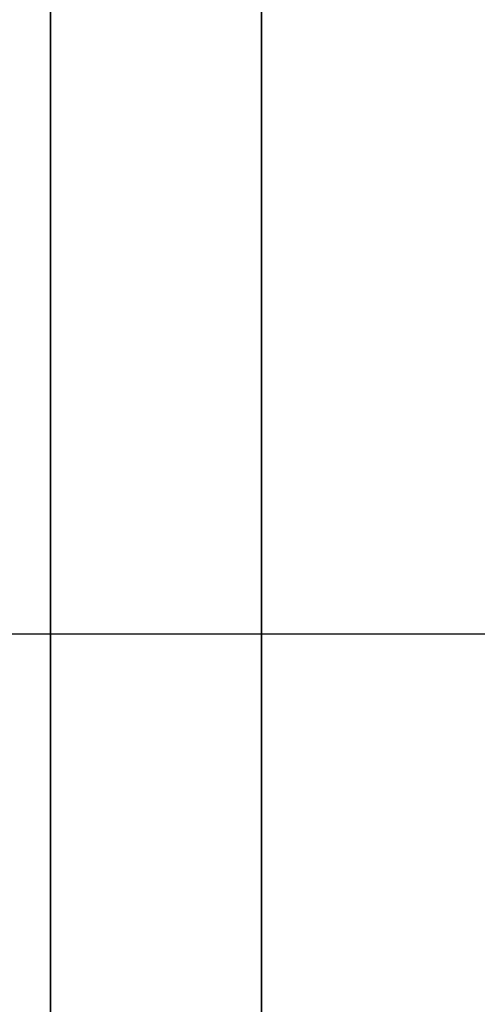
# Model space of a CAD drawing. Header units: inches. Extents: x -436 to 2114, y -375 to 994.
# Tile 47 of 49: x 303 to 319, y 159 to 191. Entities that reach past the tile are written whole.
import ezdxf

# ---------------------------------------------------------------- set-up
doc = ezdxf.new("R2010")
doc.units = ezdxf.units.IN
doc.header["$MEASUREMENT"] = 0
doc.layers.add('DIM', color=4, linetype='Continuous')

msp = doc.modelspace()

# ---------------------------------------------------------------- linework, layer by layer
at = {"layer": 'DIM', "color": 7}
for p, q in [((304.368, 208.159), (304.368, 170.959)), ((311.368, 208.159), (311.368, 133.759)), ((304.368, 134.459), (304.368, 207.459)), ((311.368, 134.459), (311.368, 207.459)), ((262.368, 170.959), (354.468, 170.959)), ((304.368, 170.959), (304.368, 133.759))]:
    msp.add_line(p, q, dxfattribs=at)

doc.saveas('drawing.dxf')
